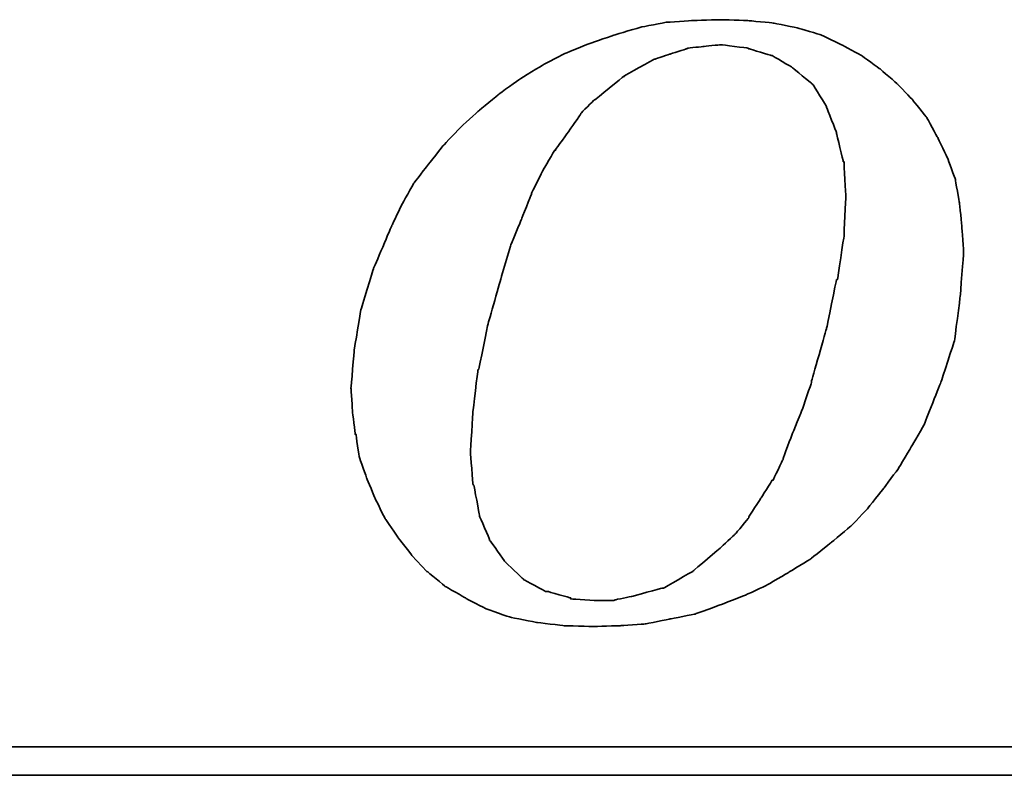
# Model space of a CAD drawing. Header units: millimetres. Extents: x 459 to 856, y -221 to -73.
# Tile 33 of 49: x 765.14 to 772.99, y -178.42 to -172.4. Entities that reach past the tile are written whole.
import ezdxf

# ---------------------------------------------------------------- set-up
doc = ezdxf.new("R2010")
doc.units = ezdxf.units.MM
doc.layers.add('DIM', color=4, linetype='CONTINUOUS')
doc.layers.add('layer 1', color=7, linetype='CONTINUOUS')

# ---------------------------------------------------------------- blocks, each defined once
blk = doc.blocks.new('TBI MOTION logo(完整正式版)')
at = {"layer": 'layer 1', "color": 22, "lineweight": 35}
for points, knots in [([(-11.34375, -6.98375), (-11.34375, -6.98375), (-10.91375, -7.43875), (-10.91375, -7.43875), (-10.91375, -7.43875), (-10.91375, -7.43875), (-10.38625, -7.87125), (-10.38625, -7.87125), (-10.38625, -7.87125), (-10.38625, -7.87125), (-9.81125, -8.20375), (-9.81125, -8.20375), (-9.81125, -8.20375), (-9.81125, -8.20375), (-9.21125, -8.51875), (-9.21125, -8.51875), (-9.21125, -8.51875), (-9.21125, -8.51875), (-8.51625, -8.75875), (-8.51625, -8.75875), (-8.51625, -8.75875), (-8.51625, -8.75875), (-7.77125, -8.90375), (-7.77125, -8.90375), (-7.77125, -8.90375), (-7.77125, -8.90375), (-6.97875, -8.99875), (-6.97875, -8.99875), (-6.97875, -8.99875), (-6.97875, -8.99875), (-6.14125, -9.02375), (-6.14125, -9.02375), (-6.14125, -9.02375), (-6.14125, -9.02375), (-5.37125, -8.99875), (-5.37125, -8.99875), (-5.37125, -8.99875), (-5.37125, -8.99875), (-4.65375, -8.94875), (-4.65375, -8.94875), (-4.65375, -8.94875), (-4.65375, -8.94875), (-3.93375, -8.80625), (-3.93375, -8.80625), (-3.93375, -8.80625), (-3.93375, -8.80625), (-3.21375, -8.66375), (-3.21375, -8.66375), (-3.21375, -8.66375), (-3.21375, -8.66375), (-2.49375, -8.39875), (-2.49375, -8.39875), (-2.49375, -8.39875), (-2.49375, -8.39875), (-1.79875, -8.13375), (-1.79875, -8.13375), (-1.79875, -8.13375), (-1.79875, -8.13375), (-1.17375, -7.84375), (-1.17375, -7.84375), (-1.17375, -7.84375), (-1.17375, -7.84375), (-0.52375, -7.46375), (-0.52375, -7.46375), (-0.52375, -7.46375), (-0.52375, -7.46375), (0.10124, -7.07875), (0.10124, -7.07875), (0.10124, -7.07875), (0.10124, -7.07875), (0.67625, -6.62375), (0.67625, -6.62375), (0.67625, -6.62375), (0.67625, -6.62375), (1.24874, -6.14375), (1.24874, -6.14375), (1.24874, -6.14375), (1.24874, -6.14375), (1.72874, -5.64125), (1.72874, -5.64125), (1.72874, -5.64125), (1.72874, -5.64125), (2.18624, -5.06375), (2.18624, -5.06375), (2.18624, -5.06375), (2.18624, -5.06375), (2.61625, -4.48874), (2.61625, -4.48874), (2.61625, -4.48874), (2.61625, -4.48874), (3.00125, -3.83874), (3.00125, -3.83874), (3.00125, -3.83874), (3.00125, -3.83874), (3.36124, -3.21374), (3.36124, -3.21374), (3.36124, -3.21374), (3.36124, -3.21374), (3.84374, -1.99125), (3.84374, -1.99125), (3.84374, -1.99125), (3.84374, -1.99125), (4.22625, -0.81875), (4.22625, -0.81875), (4.22625, -0.81875), (4.22625, -0.81875), (4.39125, 0.45624), (4.39125, 0.45624), (4.39125, 0.45624), (4.39125, 0.45624), (4.48874, 1.70124), (4.48874, 1.70124), (4.48874, 1.70124), (4.48874, 1.70124), (4.43874, 2.44625), (4.43874, 2.44625), (4.43874, 2.44625), (4.43874, 2.44625), (4.36874, 3.14125), (4.36874, 3.14125), (4.36874, 3.14125), (4.36874, 3.14125), (4.25125, 3.81125), (4.25125, 3.81125), (4.25125, 3.81125), (4.25125, 3.81125), (4.03124, 4.41125), (4.03124, 4.41125), (4.03124, 4.41125), (4.03124, 4.41125), (3.74374, 5.01125), (3.74374, 5.01125), (3.74374, 5.01125), (3.74374, 5.01125), (3.43124, 5.58875), (3.43124, 5.58875), (3.43124, 5.58875), (3.43124, 5.58875), (3.02625, 6.09125), (3.02625, 6.09125), (3.02625, 6.09125), (3.02625, 6.09125), (2.59374, 6.54875), (2.59374, 6.54875), (2.59374, 6.54875), (2.59374, 6.54875), (2.09124, 6.98125), (2.09124, 6.98125), (2.09124, 6.98125), (2.09124, 6.98125), (1.56124, 7.36625), (1.56124, 7.36625), (1.56124, 7.36625), (1.56124, 7.36625), (0.98624, 7.67625), (0.98624, 7.67625), (0.98624, 7.67625), (0.98624, 7.67625), (0.38624, 7.96375), (0.38624, 7.96375), (0.38624, 7.96375), (0.38624, 7.96375), (-0.25875, 8.15625), (-0.25875, 8.15625), (-0.25875, 8.15625), (-0.25875, 8.15625), (-0.98125, 8.30125), (-0.98125, 8.30125), (-0.98125, 8.30125), (-0.98125, 8.30125), (-1.70124, 8.37125), (-1.70124, 8.37125), (-1.70124, 8.37125), (-1.70124, 8.37125), (-2.49375, 8.39624), (-2.49375, 8.39624), (-2.49375, 8.39624), (-2.49375, 8.39624), (-3.28625, 8.37125), (-3.28625, 8.37125), (-3.28625, 8.37125), (-3.28625, 8.37125), (-4.05125, 8.32125), (-4.05125, 8.32125), (-4.05125, 8.32125), (-4.05125, 8.32125), (-4.77375, 8.18125), (-4.77375, 8.18125), (-4.77375, 8.18125), (-4.77375, 8.18125), (-5.51625, 7.96375), (-5.51625, 7.96375), (-5.51625, 7.96375), (-5.51625, 7.96375), (-6.21125, 7.72625), (-6.21125, 7.72625), (-6.21125, 7.72625), (-6.21125, 7.72625), (-6.92875, 7.43625), (-6.92875, 7.43625), (-6.92875, 7.43625), (-6.92875, 7.43625), (-7.57875, 7.10125), (-7.57875, 7.10125), (-7.57875, 7.10125), (-7.57875, 7.10125), (-8.24875, 6.69125), (-8.24875, 6.69125), (-8.24875, 6.69125), (-8.24875, 6.69125), (-8.84875, 6.26125), (-8.84875, 6.26125), (-8.84875, 6.26125), (-8.84875, 6.26125), (-9.42625, 5.78125), (-9.42625, 5.78125), (-9.42625, 5.78125), (-9.42625, 5.78125), (-9.95375, 5.30125), (-9.95375, 5.30125), (-9.95375, 5.30125), (-9.95375, 5.30125), (-10.43375, 4.79624), (-10.43375, 4.79624), (-10.43375, 4.79624), (-10.43375, 4.79624), (-10.88875, 4.22125), (-10.88875, 4.22125), (-10.88875, 4.22125), (-10.88875, 4.22125), (-11.29875, 3.69375), (-11.29875, 3.69375), (-11.29875, 3.69375), (-11.29875, 3.69375), (-11.63375, 3.09125), (-11.63375, 3.09125), (-11.63375, 3.09125), (-11.63375, 3.09125), (-11.91875, 2.49625), (-11.91875, 2.49625), (-11.91875, 2.49625), (-11.91875, 2.49625), (-12.44875, 1.24625), (-12.44875, 1.24625), (-12.44875, 1.24625), (-12.44875, 1.24625), (-12.80875, 0.06874), (-12.80875, 0.06874), (-12.80875, 0.06874), (-12.80875, 0.06874), (-12.99875, -1.07875), (-12.99875, -1.07875), (-12.99875, -1.07875), (-12.99875, -1.07875), (-13.09375, -2.18375), (-13.09375, -2.18375), (-13.09375, -2.18375), (-13.09375, -2.18375), (-13.04875, -2.85375), (-13.04875, -2.85375), (-13.04875, -2.85375), (-13.04875, -2.85375), (-12.97375, -3.50375), (-12.97375, -3.50375), (-12.97375, -3.50375), (-12.97375, -3.50375), (-12.95375, -3.50375), (-12.95375, -3.50375), (-12.95375, -3.50375), (-12.95375, -3.50375), (-12.85375, -4.17375), (-12.85375, -4.17375), (-12.85375, -4.17375), (-12.85375, -4.17375), (-12.63875, -4.77624), (-12.63875, -4.77624), (-12.63875, -4.77624), (-12.63875, -4.77624), (-12.39875, -5.35125), (-12.39875, -5.35125), (-12.39875, -5.35125), (-12.39875, -5.35125), (-12.11375, -5.92875), (-12.11375, -5.92875), (-12.11375, -5.92875), (-12.11375, -5.92875), (-11.75375, -6.45375), (-11.75375, -6.45375), (-11.75375, -6.45375), (-11.75375, -6.45375), (-11.34375, -6.98375), (-11.34375, -6.98375)], [0, 0, 0, 0, 0.01369863, 0.01369863, 0.01369863, 0.01369864, 0.02739726, 0.02739726, 0.02739726, 0.02739727, 0.04109589, 0.04109589, 0.04109589, 0.0410959, 0.05479452, 0.05479452, 0.05479452, 0.05479453, 0.06849315, 0.06849315, 0.06849315, 0.06849316, 0.08219178, 0.08219178, 0.08219178, 0.08219179, 0.09589041, 0.09589041, 0.09589041, 0.09589042, 0.10958904, 0.10958904, 0.10958904, 0.10958905, 0.12328767, 0.12328767, 0.12328767, 0.12328768, 0.1369863, 0.1369863, 0.1369863, 0.13698631, 0.15068493, 0.15068493, 0.15068493, 0.15068494, 0.16438356, 0.16438356, 0.16438356, 0.16438357, 0.17808219, 0.17808219, 0.17808219, 0.1780822, 0.19178082, 0.19178082, 0.19178082, 0.19178083, 0.20547945, 0.20547945, 0.20547945, 0.20547946, 0.21917808, 0.21917808, 0.21917808, 0.21917809, 0.23287671, 0.23287671, 0.23287671, 0.23287672, 0.24657534, 0.24657534, 0.24657534, 0.24657535, 0.26027397, 0.26027397, 0.26027397, 0.26027398, 0.2739726, 0.2739726, 0.2739726, 0.27397261, 0.28767123, 0.28767123, 0.28767123, 0.28767124, 0.30136986, 0.30136986, 0.30136986, 0.30136987, 0.31506849, 0.31506849, 0.31506849, 0.3150685, 0.32876712, 0.32876712, 0.32876712, 0.32876713, 0.34246575, 0.34246575, 0.34246575, 0.34246576, 0.35616438, 0.35616438, 0.35616438, 0.35616439, 0.36986301, 0.36986301, 0.36986301, 0.36986302, 0.38356164, 0.38356164, 0.38356164, 0.38356165, 0.39726027, 0.39726027, 0.39726027, 0.39726028, 0.4109589, 0.4109589, 0.4109589, 0.41095891, 0.42465753, 0.42465753, 0.42465753, 0.42465754, 0.43835616, 0.43835616, 0.43835616, 0.43835617, 0.45205479, 0.45205479, 0.45205479, 0.4520548, 0.46575342, 0.46575342, 0.46575342, 0.46575343, 0.47945205, 0.47945205, 0.47945205, 0.47945206, 0.49315068, 0.49315068, 0.49315068, 0.49315069, 0.50684932, 0.50684932, 0.50684932, 0.50684933, 0.52054795, 0.52054795, 0.52054795, 0.52054796, 0.53424658, 0.53424658, 0.53424658, 0.53424659, 0.54794521, 0.54794521, 0.54794521, 0.54794522, 0.56164384, 0.56164384, 0.56164384, 0.56164385, 0.57534247, 0.57534247, 0.57534247, 0.57534248, 0.5890411, 0.5890411, 0.5890411, 0.58904111, 0.60273973, 0.60273973, 0.60273973, 0.60273974, 0.61643836, 0.61643836, 0.61643836, 0.61643837, 0.63013699, 0.63013699, 0.63013699, 0.630137, 0.64383562, 0.64383562, 0.64383562, 0.64383563, 0.65753425, 0.65753425, 0.65753425, 0.65753426, 0.67123288, 0.67123288, 0.67123288, 0.67123289, 0.68493151, 0.68493151, 0.68493151, 0.68493152, 0.69863014, 0.69863014, 0.69863014, 0.69863015, 0.71232877, 0.71232877, 0.71232877, 0.71232878, 0.7260274, 0.7260274, 0.7260274, 0.72602741, 0.73972603, 0.73972603, 0.73972603, 0.73972604, 0.75342466, 0.75342466, 0.75342466, 0.75342467, 0.76712329, 0.76712329, 0.76712329, 0.7671233, 0.78082192, 0.78082192, 0.78082192, 0.78082193, 0.79452055, 0.79452055, 0.79452055, 0.79452056, 0.80821918, 0.80821918, 0.80821918, 0.80821919, 0.82191781, 0.82191781, 0.82191781, 0.82191782, 0.83561644, 0.83561644, 0.83561644, 0.83561645, 0.84931507, 0.84931507, 0.84931507, 0.84931508, 0.8630137, 0.8630137, 0.8630137, 0.86301371, 0.87671233, 0.87671233, 0.87671233, 0.87671234, 0.89041096, 0.89041096, 0.89041096, 0.89041097, 0.90410959, 0.90410959, 0.90410959, 0.9041096, 0.91780822, 0.91780822, 0.91780822, 0.91780823, 0.93150685, 0.93150685, 0.93150685, 0.93150686, 0.94520548, 0.94520548, 0.94520548, 0.94520549, 0.95890411, 0.95890411, 0.95890411, 0.95890412, 0.97260274, 0.97260274, 0.97260274, 0.97260275, 0.98630137, 0.98630137, 0.98630137, 0.98630138, 1, 1, 1, 1]), ([(-8.77875, 1.03124), (-8.77875, 1.03124), (-8.51625, 1.89625), (-8.51625, 1.89625), (-8.51625, 1.89625), (-8.51625, 1.89625), (-8.20375, 2.66375), (-8.20375, 2.66375), (-8.20375, 2.66375), (-8.20375, 2.66375), (-7.91625, 3.38125), (-7.91625, 3.38125), (-7.91625, 3.38125), (-7.91625, 3.38125), (-7.91625, 3.40624), (-7.91625, 3.40624), (-7.91625, 3.40624), (-7.91625, 3.40624), (-7.57875, 4.07624), (-7.57875, 4.07624), (-7.57875, 4.07624), (-7.57875, 4.07624), (-7.24375, 4.65125), (-7.24375, 4.65125), (-7.24375, 4.65125), (-7.24375, 4.65125), (-7.21875, 4.65125), (-7.21875, 4.65125), (-7.21875, 4.65125), (-7.21875, 4.65125), (-7.21875, 4.67624), (-7.21875, 4.67624), (-7.21875, 4.67624), (-7.21875, 4.67624), (-6.83625, 5.20375), (-6.83625, 5.20375), (-6.83625, 5.20375), (-6.83625, 5.20375), (-6.49875, 5.68625), (-6.49875, 5.68625), (-6.49875, 5.68625), (-6.49875, 5.68625), (-6.49875, 5.70625), (-6.49875, 5.70625), (-6.49875, 5.70625), (-6.49875, 5.70625), (-6.11625, 6.09125), (-6.11625, 6.09125), (-6.11625, 6.09125), (-6.11625, 6.09125), (-6.09125, 6.09125), (-6.09125, 6.09125), (-6.09125, 6.09125), (-6.09125, 6.09125), (-5.27375, 6.76625), (-5.27375, 6.76625), (-5.27375, 6.76625), (-5.27375, 6.76625), (-5.24875, 6.76625), (-5.24875, 6.76625), (-5.24875, 6.76625), (-5.24875, 6.76625), (-5.24875, 6.78625), (-5.24875, 6.78625), (-5.24875, 6.78625), (-5.24875, 6.78625), (-4.38875, 7.26624), (-4.38875, 7.26624), (-4.38875, 7.26624), (-4.38875, 7.26624), (-4.36125, 7.26624), (-4.36125, 7.26624), (-4.36125, 7.26624), (-4.36125, 7.26624), (-3.93375, 7.41125), (-3.93375, 7.41125), (-3.93375, 7.41125), (-3.93375, 7.41125), (-3.47375, 7.55625), (-3.47375, 7.55625), (-3.47375, 7.55625), (-3.47375, 7.55625), (-3.45375, 7.55625), (-3.45375, 7.55625), (-3.45375, 7.55625), (-3.45375, 7.55625), (-3.42875, 7.58124), (-3.42875, 7.58124), (-3.42875, 7.58124), (-3.42875, 7.58124), (-2.97375, 7.62625), (-2.97375, 7.62625), (-2.97375, 7.62625), (-2.97375, 7.62625), (-2.49375, 7.67625), (-2.49375, 7.67625), (-2.49375, 7.67625), (-2.49375, 7.67625), (-2.46875, 7.67625), (-2.46875, 7.67625), (-2.46875, 7.67625), (-2.46875, 7.67625), (-1.70124, 7.58124), (-1.70124, 7.58124), (-1.70124, 7.58124), (-1.70124, 7.58124), (-1.67875, 7.55625), (-1.67875, 7.55625), (-1.67875, 7.55625), (-1.67875, 7.55625), (-1.65375, 7.55625), (-1.65375, 7.55625), (-1.65375, 7.55625), (-1.65375, 7.55625), (-1.03125, 7.36625), (-1.03125, 7.36625), (-1.03125, 7.36625), (-1.03125, 7.36625), (-1.00625, 7.36625), (-1.00625, 7.36625), (-1.00625, 7.36625), (-1.00625, 7.36625), (-0.43124, 7.02624), (-0.43124, 7.02624), (-0.43124, 7.02624), (-0.43124, 7.02624), (-0.40625, 7.00624), (-0.40625, 7.00624), (-0.40625, 7.00624), (-0.40625, 7.00624), (0.12124, 6.57124), (0.12124, 6.57124), (0.12124, 6.57124), (0.12124, 6.57124), (0.14624, 6.54875), (0.14624, 6.54875), (0.14624, 6.54875), (0.14624, 6.54875), (0.17124, 6.52375), (0.17124, 6.52375), (0.17124, 6.52375), (0.17124, 6.52375), (0.55625, 5.89875), (0.55625, 5.89875), (0.55625, 5.89875), (0.55625, 5.89875), (0.55625, 5.87625), (0.55625, 5.87625), (0.55625, 5.87625), (0.55625, 5.87625), (0.84124, 5.15625), (0.84124, 5.15625), (0.84124, 5.15625), (0.84124, 5.15625), (0.84124, 5.13125), (0.84124, 5.13125), (0.84124, 5.13125), (0.84124, 5.13125), (1.03624, 4.31875), (1.03624, 4.31875), (1.03624, 4.31875), (1.03624, 4.31875), (1.05624, 4.31875), (1.05624, 4.31875), (1.05624, 4.31875), (1.05624, 4.31875), (1.05624, 4.29125), (1.05624, 4.29125), (1.05624, 4.29125), (1.05624, 4.29125), (1.10625, 3.33125), (1.10625, 3.33125), (1.10625, 3.33125), (1.10625, 3.33125), (1.10625, 3.30875), (1.10625, 3.30875), (1.10625, 3.30875), (1.10625, 3.30875), (1.05624, 2.20624), (1.05624, 2.20624), (1.05624, 2.20624), (1.05624, 2.20624), (1.05624, 2.18124), (1.05624, 2.18124), (1.05624, 2.18124), (1.05624, 2.18124), (0.86624, 0.93624), (0.86624, 0.93624), (0.86624, 0.93624), (0.86624, 0.93624), (0.84124, 0.93624), (0.84124, 0.93624), (0.84124, 0.93624), (0.84124, 0.93624), (0.55625, -0.45874), (0.55625, -0.45874), (0.55625, -0.45874), (0.55625, -0.45874), (0.12124, -1.99125), (0.12124, -1.99125), (0.12124, -1.99125), (0.12124, -1.99125), (0.12124, -2.01874), (0.12124, -2.01874), (0.12124, -2.01874), (0.12124, -2.01874), (-0.13874, -2.78375), (-0.13874, -2.78375), (-0.13874, -2.78375), (-0.13874, -2.78375), (-0.43124, -3.50375), (-0.43124, -3.50375), (-0.43124, -3.50375), (-0.43124, -3.50375), (-0.69375, -4.19875), (-0.69375, -4.19875), (-0.69375, -4.19875), (-0.69375, -4.19875), (-0.69375, -4.22375), (-0.69375, -4.22375), (-0.69375, -4.22375), (-0.69375, -4.22375), (-0.98125, -4.82374), (-0.98125, -4.82374), (-0.98125, -4.82374), (-0.98125, -4.82374), (-1.00625, -4.82374), (-1.00625, -4.82374), (-1.00625, -4.82374), (-1.00625, -4.82374), (-1.33875, -5.35125), (-1.33875, -5.35125), (-1.33875, -5.35125), (-1.33875, -5.35125), (-1.67875, -5.87875), (-1.67875, -5.87875), (-1.67875, -5.87875), (-1.67875, -5.87875), (-1.67875, -5.90375), (-1.67875, -5.90375), (-1.67875, -5.90375), (-1.67875, -5.90375), (-2.05875, -6.35875), (-2.05875, -6.35875), (-2.05875, -6.35875), (-2.05875, -6.35875), (-2.08375, -6.38375), (-2.08375, -6.38375), (-2.08375, -6.38375), (-2.08375, -6.38375), (-2.46875, -6.74375), (-2.46875, -6.74375), (-2.46875, -6.74375), (-2.46875, -6.74375), (-3.25875, -7.41625), (-3.25875, -7.41625), (-3.25875, -7.41625), (-3.25875, -7.41625), (-3.28625, -7.43875), (-3.28625, -7.43875), (-3.28625, -7.43875), (-3.28625, -7.43875), (-4.12375, -7.91875), (-4.12375, -7.91875), (-4.12375, -7.91875), (-4.12375, -7.91875), (-4.14875, -7.91875), (-4.14875, -7.91875), (-4.14875, -7.91875), (-4.14875, -7.91875), (-4.17125, -7.91875), (-4.17125, -7.91875), (-4.17125, -7.91875), (-4.17125, -7.91875), (-5.03375, -8.15875), (-5.03375, -8.15875), (-5.03375, -8.15875), (-5.03375, -8.15875), (-5.51625, -8.25625), (-5.51625, -8.25625), (-5.51625, -8.25625), (-5.51625, -8.25625), (-5.54125, -8.27875), (-5.54125, -8.27875), (-5.54125, -8.27875), (-5.54125, -8.27875), (-5.56375, -8.27875), (-5.56375, -8.27875), (-5.56375, -8.27875), (-5.56375, -8.27875), (-5.99625, -8.27875), (-5.99625, -8.27875), (-5.99625, -8.27875), (-5.99625, -8.27875), (-6.76375, -8.23125), (-6.76375, -8.23125), (-6.76375, -8.23125), (-6.76375, -8.23125), (-6.78875, -8.23125), (-6.78875, -8.23125), (-6.78875, -8.23125), (-6.78875, -8.23125), (-6.78875, -8.20375), (-6.78875, -8.20375), (-6.78875, -8.20375), (-6.78875, -8.20375), (-7.45875, -8.01375), (-7.45875, -8.01375), (-7.45875, -8.01375), (-7.45875, -8.01375), (-7.48375, -8.01375), (-7.48375, -8.01375), (-7.48375, -8.01375), (-7.48375, -8.01375), (-7.50875, -8.01375), (-7.50875, -8.01375), (-7.50875, -8.01375), (-7.50875, -8.01375), (-8.13125, -7.67875), (-8.13125, -7.67875), (-8.13125, -7.67875), (-8.13125, -7.67875), (-8.15625, -7.65375), (-8.15625, -7.65375), (-8.15625, -7.65375), (-8.15625, -7.65375), (-8.65875, -7.17375), (-8.65875, -7.17375), (-8.65875, -7.17375), (-8.65875, -7.17375), (-8.68375, -7.14875), (-8.68375, -7.14875), (-8.68375, -7.14875), (-8.68375, -7.14875), (-9.08875, -6.57375), (-9.08875, -6.57375), (-9.08875, -6.57375), (-9.08875, -6.57375), (-9.11375, -6.54875), (-9.11375, -6.54875), (-9.11375, -6.54875), (-9.11375, -6.54875), (-9.11375, -6.52875), (-9.11375, -6.52875), (-9.11375, -6.52875), (-9.11375, -6.52875), (-9.40375, -5.85375), (-9.40375, -5.85375), (-9.40375, -5.85375), (-9.40375, -5.85375), (-9.40375, -5.82875), (-9.40375, -5.82875), (-9.40375, -5.82875), (-9.40375, -5.82875), (-9.56875, -4.96875), (-9.56875, -4.96875), (-9.56875, -4.96875), (-9.56875, -4.96875), (-9.59375, -4.94375), (-9.59375, -4.94375), (-9.59375, -4.94375), (-9.59375, -4.94375), (-9.66375, -4.03375), (-9.66375, -4.03375), (-9.66375, -4.03375), (-9.66375, -4.03375), (-9.66375, -4.00875), (-9.66375, -4.00875), (-9.66375, -4.00875), (-9.66375, -4.00875), (-9.59375, -2.85375), (-9.59375, -2.85375), (-9.59375, -2.85375), (-9.59375, -2.85375), (-9.45125, -1.65875), (-9.45125, -1.65875), (-9.45125, -1.65875), (-9.45125, -1.65875), (-9.42625, -1.63375), (-9.42625, -1.63375), (-9.42625, -1.63375), (-9.42625, -1.63375), (-9.16125, -0.33875), (-9.16125, -0.33875), (-9.16125, -0.33875), (-9.16125, -0.33875), (-8.77875, 1.00624), (-8.77875, 1.00624), (-8.77875, 1.00624), (-8.77875, 1.00624), (-8.77875, 1.03124), (-8.77875, 1.03124)], [0, 0, 0, 0, 0.01020408, 0.01020408, 0.01020408, 0.01020409, 0.02040816, 0.02040816, 0.02040816, 0.02040817, 0.03061224, 0.03061224, 0.03061224, 0.03061225, 0.04081633, 0.04081633, 0.04081633, 0.04081634, 0.05102041, 0.05102041, 0.05102041, 0.05102042, 0.06122449, 0.06122449, 0.06122449, 0.0612245, 0.07142857, 0.07142857, 0.07142857, 0.07142858, 0.08163265, 0.08163265, 0.08163265, 0.08163266, 0.09183673, 0.09183673, 0.09183673, 0.09183674, 0.10204082, 0.10204082, 0.10204082, 0.10204083, 0.1122449, 0.1122449, 0.1122449, 0.11224491, 0.12244898, 0.12244898, 0.12244898, 0.12244899, 0.13265306, 0.13265306, 0.13265306, 0.13265307, 0.14285714, 0.14285714, 0.14285714, 0.14285715, 0.15306122, 0.15306122, 0.15306122, 0.15306123, 0.16326531, 0.16326531, 0.16326531, 0.16326532, 0.17346939, 0.17346939, 0.17346939, 0.1734694, 0.18367347, 0.18367347, 0.18367347, 0.18367348, 0.19387755, 0.19387755, 0.19387755, 0.19387756, 0.20408163, 0.20408163, 0.20408163, 0.20408164, 0.21428571, 0.21428571, 0.21428571, 0.21428572, 0.2244898, 0.2244898, 0.2244898, 0.22448981, 0.23469388, 0.23469388, 0.23469388, 0.23469389, 0.24489796, 0.24489796, 0.24489796, 0.24489797, 0.25510204, 0.25510204, 0.25510204, 0.25510205, 0.26530612, 0.26530612, 0.26530612, 0.26530613, 0.2755102, 0.2755102, 0.2755102, 0.27551021, 0.28571429, 0.28571429, 0.28571429, 0.2857143, 0.29591837, 0.29591837, 0.29591837, 0.29591838, 0.30612245, 0.30612245, 0.30612245, 0.30612246, 0.31632653, 0.31632653, 0.31632653, 0.31632654, 0.32653061, 0.32653061, 0.32653061, 0.32653062, 0.33673469, 0.33673469, 0.33673469, 0.3367347, 0.34693878, 0.34693878, 0.34693878, 0.34693879, 0.35714286, 0.35714286, 0.35714286, 0.35714287, 0.36734694, 0.36734694, 0.36734694, 0.36734695, 0.37755102, 0.37755102, 0.37755102, 0.37755103, 0.3877551, 0.3877551, 0.3877551, 0.38775511, 0.39795918, 0.39795918, 0.39795918, 0.39795919, 0.40816327, 0.40816327, 0.40816327, 0.40816328, 0.41836735, 0.41836735, 0.41836735, 0.41836736, 0.42857143, 0.42857143, 0.42857143, 0.42857144, 0.43877551, 0.43877551, 0.43877551, 0.43877552, 0.44897959, 0.44897959, 0.44897959, 0.4489796, 0.45918367, 0.45918367, 0.45918367, 0.45918368, 0.46938776, 0.46938776, 0.46938776, 0.46938777, 0.47959184, 0.47959184, 0.47959184, 0.47959185, 0.48979592, 0.48979592, 0.48979592, 0.48979593, 0.5, 0.5, 0.5, 0.50000001, 0.51020408, 0.51020408, 0.51020408, 0.51020409, 0.52040816, 0.52040816, 0.52040816, 0.52040817, 0.53061224, 0.53061224, 0.53061224, 0.53061225, 0.54081633, 0.54081633, 0.54081633, 0.54081634, 0.55102041, 0.55102041, 0.55102041, 0.55102042, 0.56122449, 0.56122449, 0.56122449, 0.5612245, 0.57142857, 0.57142857, 0.57142857, 0.57142858, 0.58163265, 0.58163265, 0.58163265, 0.58163266, 0.59183673, 0.59183673, 0.59183673, 0.59183674, 0.60204082, 0.60204082, 0.60204082, 0.60204083, 0.6122449, 0.6122449, 0.6122449, 0.61224491, 0.62244898, 0.62244898, 0.62244898, 0.62244899, 0.63265306, 0.63265306, 0.63265306, 0.63265307, 0.64285714, 0.64285714, 0.64285714, 0.64285715, 0.65306122, 0.65306122, 0.65306122, 0.65306123, 0.66326531, 0.66326531, 0.66326531, 0.66326532, 0.67346939, 0.67346939, 0.67346939, 0.6734694, 0.68367347, 0.68367347, 0.68367347, 0.68367348, 0.69387755, 0.69387755, 0.69387755, 0.69387756, 0.70408163, 0.70408163, 0.70408163, 0.70408164, 0.71428571, 0.71428571, 0.71428571, 0.71428572, 0.7244898, 0.7244898, 0.7244898, 0.72448981, 0.73469388, 0.73469388, 0.73469388, 0.73469389, 0.74489796, 0.74489796, 0.74489796, 0.74489797, 0.75510204, 0.75510204, 0.75510204, 0.75510205, 0.76530612, 0.76530612, 0.76530612, 0.76530613, 0.7755102, 0.7755102, 0.7755102, 0.77551021, 0.78571429, 0.78571429, 0.78571429, 0.7857143, 0.79591837, 0.79591837, 0.79591837, 0.79591838, 0.80612245, 0.80612245, 0.80612245, 0.80612246, 0.81632653, 0.81632653, 0.81632653, 0.81632654, 0.82653061, 0.82653061, 0.82653061, 0.82653062, 0.83673469, 0.83673469, 0.83673469, 0.8367347, 0.84693878, 0.84693878, 0.84693878, 0.84693879, 0.85714286, 0.85714286, 0.85714286, 0.85714287, 0.86734694, 0.86734694, 0.86734694, 0.86734695, 0.87755102, 0.87755102, 0.87755102, 0.87755103, 0.8877551, 0.8877551, 0.8877551, 0.88775511, 0.89795918, 0.89795918, 0.89795918, 0.89795919, 0.90816327, 0.90816327, 0.90816327, 0.90816328, 0.91836735, 0.91836735, 0.91836735, 0.91836736, 0.92857143, 0.92857143, 0.92857143, 0.92857144, 0.93877551, 0.93877551, 0.93877551, 0.93877552, 0.94897959, 0.94897959, 0.94897959, 0.9489796, 0.95918367, 0.95918367, 0.95918367, 0.95918368, 0.96938776, 0.96938776, 0.96938776, 0.96938777, 0.97959184, 0.97959184, 0.97959184, 0.97959185, 0.98979592, 0.98979592, 0.98979592, 0.98979593, 1, 1, 1, 1]), ([(75.90875, -9.47875), (75.90875, -9.47875), (75.90875, -12.28625), (75.90875, -12.28625), (75.90875, -12.28625), (75.90875, -12.28625), (75.90875, -12.47875), (75.90875, -12.47875), (75.90875, -12.47875), (75.90875, -12.47875), (75.71625, -12.47875), (75.71625, -12.47875), (75.71625, -12.47875), (75.71625, -12.47875), (-88.32875, -12.47875), (-88.32875, -12.47875), (-88.32875, -12.47875), (-88.32875, -12.47875), (-88.32875, -13.29375), (-88.32875, -13.29375), (-88.32875, -13.29375), (-88.32875, -13.29375), (82.89125, -13.29375), (82.89125, -13.29375), (82.89125, -13.29375), (82.89125, -13.29375), (75.90875, -9.47875), (75.90875, -9.47875)], [0, 0, 0, 0, 0.14285714, 0.14285714, 0.14285714, 0.14285715, 0.28571429, 0.28571429, 0.28571429, 0.2857143, 0.42857143, 0.42857143, 0.42857143, 0.42857144, 0.57142857, 0.57142857, 0.57142857, 0.57142858, 0.71428571, 0.71428571, 0.71428571, 0.71428572, 0.85714286, 0.85714286, 0.85714286, 0.85714287, 1, 1, 1, 1])]:
    blk.add_open_spline(points, degree=3, knots=knots, dxfattribs=at)

msp = doc.modelspace()

# ---------------------------------------------------------------- block references
at = {"layer": 'DIM', "color": 7, "xscale": 0.2778823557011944, "yscale": 0.2778823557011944, "zscale": 0.2778823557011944}
msp.add_blockref('TBI MOTION logo(完整正式版)', (771.4191, -174.7296), dxfattribs=at)

doc.saveas('drawing.dxf')
